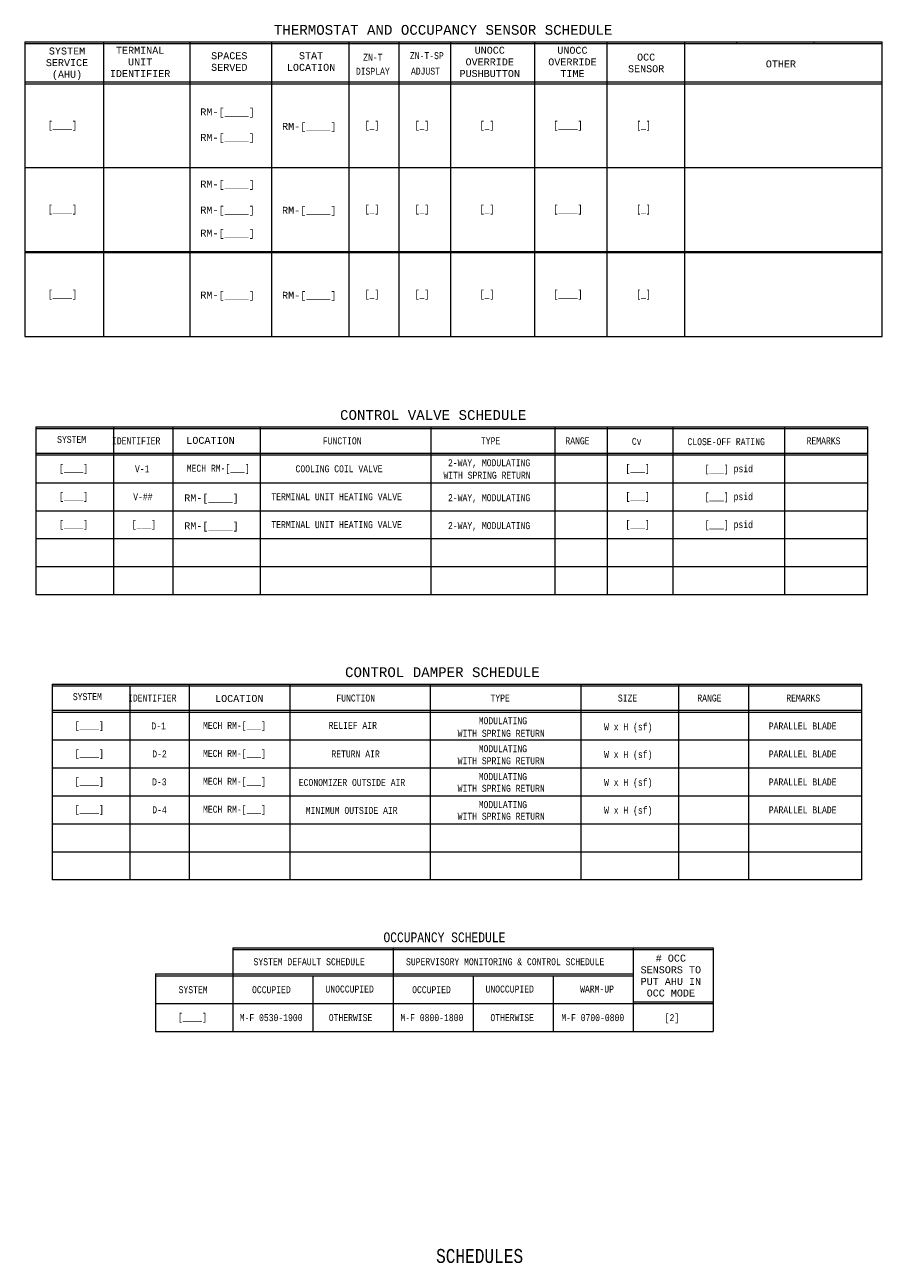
# Model space of a CAD drawing. Header units: inches. Extents: x 9.5 to 32.1, y 0.4 to 18.3.
import ezdxf
from ezdxf.enums import TextEntityAlignment as Align

# ---------------------------------------------------------------- set-up
doc = ezdxf.new("R2010")
doc.units = ezdxf.units.IN
doc.header["$MEASUREMENT"] = 0
doc.layers.add('M-ANNO-TEXT', color=2, linetype='Continuous', lineweight=30)
doc.layers.add('M-DIAG-GRPH', color=6, linetype='Continuous', lineweight=13)
doc.styles.add('CONTROLTXT', font='monotxt.shx')

msp = doc.modelspace()

# ---------------------------------------------------------------- linework, layer by layer
at = {"layer": 'M-DIAG-GRPH'}
for p, q in [((9.451, 18.052), (21.727, 18.052)), ((9.451, 18.052), (9.451, 13.833)), ((9.451, 18.027), (21.727, 18.027)), ((10.576, 18.052), (10.576, 13.833)), ((11.813, 18.052), (11.813, 13.833)), ((12.984, 18.052), (12.984, 13.833)), ((14.092, 18.052), (14.092, 13.833)), ((14.807, 18.052), (14.807, 13.833)), ((15.546, 18.052), (15.546, 13.833)), ((16.751, 18.052), (16.751, 13.833)), ((17.786, 18.052), (17.786, 13.833)), ((18.894, 18.052), (18.894, 13.833)), ((19.639, 18.052), (19.639, 18.027)), ((20.748, 18.052), (20.748, 18.027)), ((21.727, 13.833), (21.727, 18.052)), ((9.451, 17.476), (21.727, 17.476)), ((9.451, 17.451), (20.619, 17.451)), ((11.813, 17.476), (12.922, 17.476)), ((18.894, 17.451), (21.727, 17.451)), ((9.451, 16.251), (21.727, 16.251)), ((11.813, 16.251), (12.922, 16.251)), ((9.451, 15.051), (21.727, 15.051)), ((9.451, 15.034), (21.727, 15.034)), ((9.451, 13.833), (21.727, 13.833)), ((9.611, 12.539), (9.611, 10.139)), ((9.611, 12.514), (10.744, 12.514)), ((10.712, 12.539), (21.523, 12.539)), ((10.721, 12.539), (10.721, 10.139)), ((10.725, 12.514), (21.523, 12.514)), ((11.571, 12.539), (11.571, 10.139)), ((12.82, 12.539), (12.82, 10.139)), ((15.266, 12.539), (15.266, 10.139)), ((17.039, 12.539), (17.039, 10.139)), ((17.789, 12.539), (17.789, 10.139)), ((18.729, 12.539), (18.729, 10.139)), ((20.329, 12.539), (20.329, 10.139)), ((21.517, 10.139), (21.523, 12.539)), ((9.611, 12.164), (21.522, 12.164)), ((9.611, 12.139), (21.522, 12.139)), ((9.611, 11.739), (21.521, 11.739)), ((9.611, 11.339), (21.52, 11.339)), ((9.611, 10.939), (21.52, 10.939)), ((9.611, 10.539), (21.52, 10.539)), ((9.611, 10.139), (21.52, 10.139)), ((9.844, 8.857), (9.844, 6.056)), ((9.844, 8.832), (21.429, 8.832)), ((10.954, 8.833), (10.954, 6.056)), ((11.804, 8.857), (11.804, 6.056)), ((13.246, 8.857), (13.246, 6.056)), ((15.256, 8.857), (15.256, 6.056)), ((17.412, 8.857), (17.412, 6.056)), ((18.812, 8.857), (18.812, 6.056)), ((19.813, 8.857), (19.813, 6.056)), ((9.844, 8.482), (21.429, 8.482)), ((9.844, 8.457), (21.429, 8.457)), ((9.844, 8.057), (21.429, 8.057)), ((9.844, 7.657), (21.429, 7.657)), ((9.844, 7.256), (21.429, 7.256)), ((9.844, 6.856), (21.429, 6.856)), ((9.844, 6.456), (21.429, 6.456)), ((12.431, 5.082), (19.306, 5.082)), ((12.431, 5.082), (12.431, 3.882)), ((12.431, 5.057), (19.306, 5.057)), ((14.723, 5.082), (14.723, 3.882)), ((18.161, 5.082), (18.161, 3.882)), ((19.306, 5.082), (19.306, 3.882)), ((11.321, 4.707), (18.161, 4.707)), ((11.321, 4.707), (11.321, 3.882)), ((11.321, 4.682), (18.161, 4.682)), ((13.577, 4.682), (13.577, 3.882)), ((15.869, 4.682), (15.869, 3.882)), ((17.015, 4.682), (17.015, 3.882)), ((11.321, 4.282), (19.306, 4.282)), ((18.161, 4.307), (19.306, 4.307)), ((11.321, 3.882), (19.306, 3.882))]:
    msp.add_line(p, q, dxfattribs=at)
at = {"layer": 'M-DIAG-GRPH', "flags": 128}
for points in [[(9.611, 12.539), (10.731, 12.539)], [(9.844, 8.857), (21.429, 8.857), (21.429, 6.056), (9.844, 6.056)]]:
    msp.add_lwpolyline(points, dxfattribs=at)

# ---------------------------------------------------------------- texts
at = {"layer": 'M-ANNO-TEXT', "style": 'CONTROLTXT'}
msp.add_text('THERMOSTAT AND OCCUPANCY SENSOR SCHEDULE', height=0.14, dxfattribs=at).set_placement((13.018, 18.152))
at = {"layer": 'M-ANNO-TEXT', "style": 'CONTROLTXT', "width": 0.8}
for s, p in [('ZN-T-SP', (15.207, 17.853)), ('ADJUST', (15.188, 17.631)), ('[____]', (9.99, 16.86)), ('[_]', (14.423, 16.86)), ('[_]', (15.138, 16.86)), ('[_]', (16.069, 16.86)), ('[____]', (17.228, 16.86)), ('[_]', (18.309, 16.86)), ('[____]', (9.99, 15.66)), ('[_]', (14.423, 15.66)), ('[_]', (15.138, 15.66)), ('[_]', (16.069, 15.66)), ('[____]', (17.228, 15.66)), ('[_]', (18.309, 15.66)), ('[____]', (9.99, 14.442)), ('[_]', (14.423, 14.442)), ('[_]', (15.138, 14.442)), ('[_]', (16.069, 14.442)), ('[____]', (17.228, 14.442)), ('[_]', (18.309, 14.442)), ('SYSTEM', (10.122, 12.359)), ('IDENTIFIER', (11.046, 12.339)), ('FUNCTION', (13.996, 12.339)), ('TYPE', (16.12, 12.339)), ('RANGE', (17.364, 12.339)), ('Cv', (18.212, 12.331)), ('CLOSE-OFF RATING', (19.493, 12.327)), ('REMARKS', (20.887, 12.339)), ('2-WAY, MODULATING', (16.099, 12.025)), ('[____]', (10.15, 11.947)), ('V-1', (11.132, 11.939)), ('MECH RM-[___]', (12.22, 11.947)), ('COOLING COIL VALVE', (13.951, 11.939)), ('WITH SPRING RETURN', (16.069, 11.847)), ('[___]', (18.225, 11.947)), ('[___] psid', (19.53, 11.94)), ('[____]', (10.15, 11.547)), ('V-##', (11.142, 11.539)), ('TERMINAL UNIT HEATING VALVE', (13.916, 11.539)), ('2-WAY, MODULATING', (16.099, 11.525)), ('[___]', (18.225, 11.547)), ('[___] psid', (19.53, 11.54)), ('[____]', (10.15, 11.147)), ('[___]', (11.157, 11.147)), ('TERMINAL UNIT HEATING VALVE', (13.916, 11.139)), ('2-WAY, MODULATING', (16.099, 11.125)), ('[___]', (18.225, 11.147)), ('[___] psid', (19.53, 11.14)), ('SYSTEM', (10.347, 8.677)), ('IDENTIFIER', (11.276, 8.657)), ('FUNCTION', (14.189, 8.657)), ('TYPE', (16.257, 8.657)), ('SIZE', (18.081, 8.657)), ('RANGE', (19.253, 8.657)), ('REMARKS', (20.596, 8.657)), ('MODULATING', (16.296, 8.332)), ('[____]', (10.375, 8.265)), ('D-1', (11.368, 8.257)), ('MECH RM-[___]', (12.453, 8.265)), ('RELIEF AIR', (14.147, 8.266)), ('WITH SPRING RETURN', (16.272, 8.152)), ('W x H (sf)', (18.091, 8.244)), ('PARALLEL BLADE', (20.588, 8.257)), ('MODULATING', (16.296, 7.932)), ('[____]', (10.375, 7.865)), ('D-2', (11.38, 7.857)), ('MECH RM-[___]', (12.453, 7.865)), ('RETURN AIR', (14.187, 7.857)), ('WITH SPRING RETURN', (16.272, 7.759)), ('W x H (sf)', (18.091, 7.85)), ('PARALLEL BLADE', (20.588, 7.857)), ('[____]', (10.375, 7.465)), ('D-3', (11.378, 7.457)), ('MECH RM-[___]', (12.453, 7.465)), ('ECONOMIZER OUTSIDE AIR', (14.136, 7.448)), ('MODULATING', (16.296, 7.532)), ('W x H (sf)', (18.091, 7.45)), ('PARALLEL BLADE', (20.588, 7.456)), ('WITH SPRING RETURN', (16.272, 7.365)), ('[____]', (10.375, 7.065)), ('D-4', (11.38, 7.057)), ('MECH RM-[___]', (12.453, 7.065)), ('MINIMUM OUTSIDE AIR', (14.131, 7.048)), ('MODULATING', (16.296, 7.131)), ('W x H (sf)', (18.091, 7.05)), ('PARALLEL BLADE', (20.588, 7.056)), ('WITH SPRING RETURN', (16.272, 6.965)), ('SYSTEM DEFAULT SCHEDULE', (13.523, 4.882)), ('SUPERVISORY MONITORING & CONTROL SCHEDULE', (16.329, 4.882)), ('SYSTEM', (11.861, 4.482)), ('OCCUPIED', (12.982, 4.482)), ('UNOCCUPIED', (14.102, 4.491)), ('OCCUPIED', (15.274, 4.482)), ('UNOCCUPIED', (16.394, 4.491)), ('WARM-UP', (17.644, 4.491)), ('[____]', (11.852, 4.091)), ('M-F 0530-1900', (12.978, 4.082)), ('OTHERWISE', (14.115, 4.082)), ('M-F 0800-1800', (15.28, 4.082)), ('OTHERWISE', (16.429, 4.082)), ('M-F 0700-0800', (17.583, 4.082)), ('[2]', (18.717, 4.082))]:
    msp.add_text(s, height=0.1, dxfattribs=at).set_placement(p, align=Align.MIDDLE_CENTER)
at = {"layer": 'M-ANNO-TEXT', "style": 'CONTROLTXT'}
for s, p in [('CONTROL VALVE SCHEDULE', (15.298, 12.639)), ('CONTROL DAMPER SCHEDULE', (15.43, 8.957))]:
    msp.add_text(s, height=0.14002, dxfattribs=at).set_placement(p, align=Align.CENTER)
at = {"layer": 'M-ANNO-TEXT', "style": 'CONTROLTXT', "width": 0.8}
msp.add_text('OCCUPANCY SCHEDULE', height=0.14, dxfattribs=at).set_placement((15.459, 5.162), align=Align.CENTER)
at = {"layer": 'M-ANNO-TEXT', "linetype": 'Continuous', "style": 'CONTROLTXT', "width": 0.8}
msp.add_text('SCHEDULES', height=0.2, dxfattribs=at).set_placement((15.963, 0.57), align=Align.CENTER)
at = {"layer": 'M-ANNO-TEXT', "char_height": 0.1, "style": 'CONTROLTXT'}
for s, insert, width, attachment_point in [('SYSTEM SERVICE (AHU)', (10.056, 17.737), 0.8, 5), ('TERMINAL UNIT IDENTIFIER', (11.103, 17.763), 0.8, 5), ('SPACES SERVED', (12.379, 17.768), 0.8, 5), ('STAT LOCATION', (13.55, 17.768), 0.8, 5), ('UNOCC OVERRIDE PUSHBUTTON', (16.108, 17.763), 0.8, 5), ('UNOCC OVERRIDE TIME', (17.292, 17.763), 0.8, 5), ('OCC SENSOR', (18.347, 17.748), 0.8, 5), ('OTHER', (20.277, 17.734), 0.8, 5), ('RM-[____]', (11.965, 17.097), 0.8, 1), ('RM-[____]', (13.135, 16.89), 0.8, 1), ('RM-[____]', (11.965, 16.732), 0.8, 1), ('RM-[____]', (11.965, 16.063), 0.8, 1), ('RM-[____]', (11.965, 15.693), 0.8, 1), ('RM-[____]', (13.135, 15.689), 0.8, 1), ('RM-[____]', (11.965, 15.362), 0.8, 1), ('RM-[____]', (11.965, 14.476), 0.8, 1), ('RM-[____]', (13.135, 14.472), 0.8, 1), ('LOCATION', (12.11, 12.345), 0.8, 5), ('RM-[____]', (11.735, 11.572), 0.8, 1), ('RM-[____]', (11.735, 11.172), 0.8, 1), ('LOCATION', (12.522, 8.65), 0.8, 5), ('# OCC SENSORS TO PUT AHU IN OCC MODE', (18.701, 4.683), 1.00511, 5)]:
    msp.add_mtext(s, dxfattribs=dict(at, insert=insert, width=width, attachment_point=attachment_point))
at = {"layer": 'M-ANNO-TEXT', "insert": (14.434, 17.729), "char_height": 0.1, "attachment_point": 5, "line_spacing_factor": 1.2, "style": 'CONTROLTXT'}
msp.add_mtext('\\H1x;\\W0.8;ZN-T\\PDISPLAY', dxfattribs=at)

doc.saveas('drawing.dxf')
